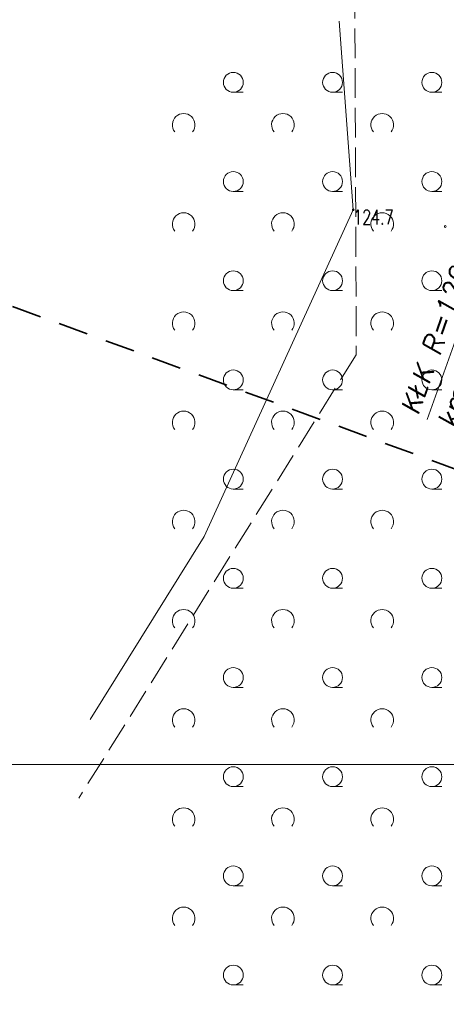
# Model space of a CAD drawing. Header units: metres. Extents: x 7471162 to 7473271, y 5962027 to 5964034.
# Tile 65 of 75: x 7472151 to 7472173, y 5963743 to 5963793. Entities that reach past the tile are written whole.
import ezdxf
from ezdxf.enums import TextEntityAlignment as Align

# ---------------------------------------------------------------- set-up
doc = ezdxf.new("R2010")
doc.units = ezdxf.units.M
doc.header["$MEASUREMENT"] = 0
for name, pattern in [('2_1', [0]), ('2_PTTL', [1.5, 1, -0.5]), ('2_PTWP03', [0]), ('4', [2.5, 1.5, -1]), ('GUK', [2, 1.5, -0.5])]:
    doc.linetypes.add(name, pattern=pattern)
doc.layers.get('0').update_dxf_attribs({"color": 250, "linetype": 'CONTINUOUS', "lineweight": 100})
doc.layers.get('Defpoints').update_dxf_attribs({"linetype": 'CONTINUOUS'})
for name, color, linetype, lineweight in [('01_wymiary', 7, 'CONTINUOUS', 0), ('Kontury', 90, 'GUK', 18), ('LINIE_L_1', 90, '4', 35), ('PTTL_L_3', 7, '2_PTTL', 18), ('PTWP_L_2', 141, '2_1', 18), ('RTPW_T_0', 7, 'CONTINUOUS', 15)]:
    doc.layers.add(name, color=color, linetype=linetype, lineweight=lineweight)
doc.layers.add('dr_uchwyty', color=7, linetype='CONTINUOUS')
doc.styles.get("Standard").update_dxf_attribs({"font": 'Simplex.SHX', "width": 0.75})
doc.dimstyles.new('ISO-25', dxfattribs={"dimscale": 0.4, "dimtxt": 2.5, "dimasz": 2.5, "dimexe": 1.25, "dimexo": 0.625, "dimtad": 1, "dimzin": 1, "dimtxsty": 'Standard', "dimblk": 'OBLIQUE', "dimcen": 2.5, "dimadec": 0, "dimazin": 0, "dimtfac": 1, "dimtmove": 0, "dimatfit": 3, "dimfxl": 1, "dimarcsym": 0})

# ---------------------------------------------------------------- blocks, each defined once
blk = doc.blocks.new('2_PTTL02')
at = {"linetype": 'Continuous'}
blk.add_arc((0, 0.357), 0.571, 321.3178, 218.6822, dxfattribs=at)
blk = doc.blocks.new('2_PTTL05')
at = {"linetype": 'Continuous'}
blk.add_line((0, -0.5), (0.5, -0.5), dxfattribs=at)
blk.add_circle((0, 0), 0.5, dxfattribs=at)
blk = doc.blocks.new('2_RTPW01')
at = {"linetype": 'Continuous'}
blk.add_circle((0, 0), 0.045, dxfattribs=at)
blk = doc.blocks.new('_Oblique')
at = {"color": 0, "linetype": 'ByBlock', "lineweight": -2, "transparency": 16777216}
blk.add_line((-0.5, -0.5), (0.5, 0.5), dxfattribs=at)
blk = doc.blocks.new('*D463')
at = {"layer": '01_wymiary', "color": 0, "lineweight": -2}
for p, q in [((7472011.429, 5963838.875), (7472010.335, 5963838.346)), ((7472886.134, 5962027.585), (7472010.785, 5963838.564)), ((7472886.777, 5962027.896), (7472885.684, 5962027.367))]:
    blk.add_line(p, q, dxfattribs=at)
at = {"layer": 'Defpoints', "color": 0, "lineweight": 15}
for p in [(7472011.654, 5963838.984), (7472010.785, 5963838.564), (7472887.002, 5962028.005)]:
    blk.add_point(p, dxfattribs=at)
at = {"layer": '01_wymiary', "color": 0, "lineweight": -2}
for p, rotation in [((7472010.785, 5963838.564), 115.7971028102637), ((7472886.134, 5962027.585), 295.7971028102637)]:
    blk.add_blockref('_Oblique', p, dxfattribs=dict(at, rotation=rotation))
at = {"layer": '01_wymiary', "color": 0, "insert": (7472449.22, 5962933.442), "char_height": 1, "attachment_point": 5, "rotation": 295.7971}
blk.add_mtext('2011,44', dxfattribs=at)
blk = doc.blocks.new('uchwyt_lewa')
at = {"layer": 'dr_uchwyty', "lineweight": 0}
blk.add_lwpolyline([(-5, 0), (-28, 0)], dxfattribs=at)
at = {"layer": 'dr_uchwyty', "lineweight": 0, "oblique": 10}
blk.add_attdef('LINIA1', text='', height=1, dxfattribs=at).set_placement((-28, 0.164), align=Align.BOTTOM_LEFT)
blk.add_attdef('LINIA2', text='', height=1, dxfattribs=at).set_placement((-28, -0.5), align=Align.TOP_LEFT)
blk = doc.blocks.new('*D456')
at = {"layer": '01_wymiary', "color": 0, "lineweight": -2}
for p, q in [((7472170.138, 5963797.294), (7472169.214, 5963794.704)), ((7472169.382, 5963795.175), (7472175.975, 5963792.823)), ((7472176.731, 5963794.943), (7472175.807, 5963792.352))]:
    blk.add_line(p, q, dxfattribs=at)
at = {"layer": 'Defpoints', "color": 0, "lineweight": 15}
for p in [(7472170.222, 5963797.53), (7472176.815, 5963795.178), (7472175.975, 5963792.823)]:
    blk.add_point(p, dxfattribs=at)
at = {"layer": '01_wymiary', "color": 0, "lineweight": -2}
for p, rotation in [((7472169.382, 5963795.175), 160.3712638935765), ((7472175.975, 5963792.823), 340.3712638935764)]:
    blk.add_blockref('_Oblique', p, dxfattribs=dict(at, rotation=rotation))
at = {"layer": '01_wymiary', "color": 0, "insert": (7472172.962, 5963794.795), "char_height": 1, "attachment_point": 5, "rotation": 340.3713}
blk.add_mtext('7,00', dxfattribs=at)

msp = doc.modelspace()

# ---------------------------------------------------------------- linework, layer by layer
at = {"layer": 'Defpoints', "color": 1, "linetype": 'Continuous', "lineweight": 0}
msp.add_lwpolyline([(7471869.207, 5963897.728), (7472251.121, 5963897.728), (7472251.121, 5963755.228), (7471869.207, 5963755.228), (7471869.207, 5963897.728)], dxfattribs=at)
at = {"layer": 'Kontury'}
for p, q in [((7472167.94, 5963800.325), (7472168.04, 5963775.885)), ((7472168.04, 5963775.885), (7472154.07, 5963753.535))]:
    msp.add_line(p, q, dxfattribs=at)
at = {"layer": 'LINIE_L_1', "linetype": '4'}
msp.add_line((7472201.414, 5963759.689), (7472129.88, 5963785.972), dxfattribs=at)
at = {"layer": 'PTWP_L_2', "linetype": '2_PTWP03'}
for p, q in [((7472167.171, 5963792.692), (7472167.89, 5963783.193)), ((7472167.89, 5963783.193), (7472160.381, 5963766.725)), ((7472160.381, 5963766.725), (7472154.632, 5963757.496))]:
    msp.add_line(p, q, dxfattribs=at)

# ---------------------------------------------------------------- block references
at = {"layer": 'dr_uchwyty', "rotation": 70.37126393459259}
msp.add_blockref('uchwyt_lewa', (7472181.014, 5963798.989), dxfattribs=at).add_auto_attribs({'LINIA1': 'KŁK R=120 m', 'LINIA2': 'km 0+020,33'})
at = {"layer": 'PTTL_L_3'}
for name, p in [('2_PTTL05', (7472161.847, 5963789.613)), ('2_PTTL05', (7472166.847, 5963789.613)), ('2_PTTL05', (7472171.847, 5963789.613)), ('2_PTTL02', (7472159.347, 5963787.113)), ('2_PTTL02', (7472164.347, 5963787.113)), ('2_PTTL02', (7472169.347, 5963787.113)), ('2_PTTL05', (7472161.847, 5963784.613)), ('2_PTTL05', (7472166.847, 5963784.613)), ('2_PTTL05', (7472171.847, 5963784.613)), ('2_PTTL02', (7472159.347, 5963782.113)), ('2_PTTL02', (7472164.347, 5963782.113)), ('2_PTTL02', (7472169.347, 5963782.113)), ('2_PTTL05', (7472161.847, 5963779.613)), ('2_PTTL05', (7472166.847, 5963779.613)), ('2_PTTL05', (7472171.847, 5963779.613)), ('2_PTTL02', (7472159.347, 5963777.113)), ('2_PTTL02', (7472164.347, 5963777.113)), ('2_PTTL02', (7472169.347, 5963777.113)), ('2_PTTL05', (7472161.847, 5963774.613)), ('2_PTTL05', (7472166.847, 5963774.613)), ('2_PTTL05', (7472171.847, 5963774.613)), ('2_PTTL02', (7472159.347, 5963772.113)), ('2_PTTL02', (7472164.347, 5963772.113)), ('2_PTTL02', (7472169.347, 5963772.113)), ('2_PTTL05', (7472161.847, 5963769.613)), ('2_PTTL05', (7472166.847, 5963769.613)), ('2_PTTL05', (7472171.847, 5963769.613)), ('2_PTTL02', (7472159.347, 5963767.113)), ('2_PTTL02', (7472164.347, 5963767.113)), ('2_PTTL02', (7472169.347, 5963767.113)), ('2_PTTL05', (7472161.847, 5963764.613)), ('2_PTTL05', (7472166.847, 5963764.613)), ('2_PTTL05', (7472171.847, 5963764.613)), ('2_PTTL02', (7472159.347, 5963762.113)), ('2_PTTL02', (7472164.347, 5963762.113)), ('2_PTTL02', (7472169.347, 5963762.113)), ('2_PTTL05', (7472161.847, 5963759.613)), ('2_PTTL05', (7472166.847, 5963759.613)), ('2_PTTL05', (7472171.847, 5963759.613)), ('2_PTTL02', (7472159.347, 5963757.113)), ('2_PTTL02', (7472164.347, 5963757.113)), ('2_PTTL02', (7472169.347, 5963757.113)), ('2_PTTL05', (7472161.847, 5963754.613)), ('2_PTTL05', (7472166.847, 5963754.613)), ('2_PTTL05', (7472171.847, 5963754.613)), ('2_PTTL02', (7472159.347, 5963752.113)), ('2_PTTL02', (7472164.347, 5963752.113)), ('2_PTTL02', (7472169.347, 5963752.113)), ('2_PTTL05', (7472161.847, 5963749.613)), ('2_PTTL05', (7472166.847, 5963749.613)), ('2_PTTL05', (7472171.847, 5963749.613)), ('2_PTTL02', (7472159.347, 5963747.113)), ('2_PTTL02', (7472164.347, 5963747.113)), ('2_PTTL02', (7472169.347, 5963747.113)), ('2_PTTL05', (7472161.847, 5963744.613)), ('2_PTTL05', (7472166.847, 5963744.613)), ('2_PTTL05', (7472171.847, 5963744.613))]:
    msp.add_blockref(name, p, dxfattribs=at)
at = {"layer": 'RTPW_T_0'}
for p in [(7472167.89, 5963783.193), (7472172.52, 5963782.346)]:
    msp.add_blockref('2_RTPW01', p, dxfattribs=at)

# ---------------------------------------------------------------- texts
at = {"layer": 'RTPW_T_0', "width": 0.7}
msp.add_text('124.7', height=0.75, dxfattribs=at).set_placement((7472167.89, 5963783.193), align=Align.TOP_LEFT)

# ---------------------------------------------------------------- dimensions: what is measured, and where the dimension line sits
at = {"layer": '01_wymiary'}
for p1, p2, distance, picture, middle in [((7472887.002, 5962028.005), (7472011.654, 5963838.984), 0.965, '*D463', (7472449.22, 5962933.442)), ((7472170.222, 5963797.53), (7472176.815, 5963795.178), -2.5, '*D456', (7472172.962, 5963794.795))]:
    dim = msp.add_aligned_dim(p1=p1, p2=p2, distance=distance, dimstyle='ISO-25', dxfattribs=at)
    dim.commit()
    dim.dimension.update_dxf_attribs({"geometry": picture, "text_midpoint": middle})

doc.saveas('drawing.dxf')
